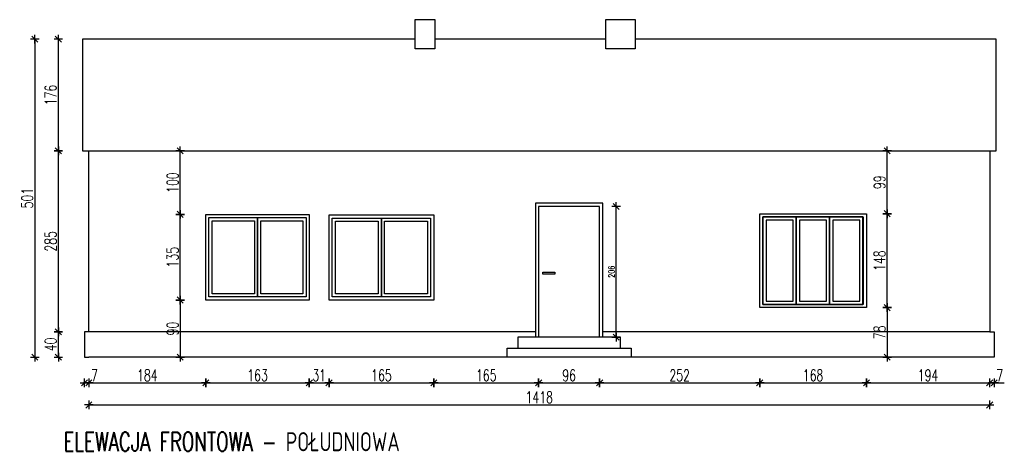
# Model space of a CAD drawing. Extents: x 6414462 to 7495468, y 5756825 to 5824657.
# Tile 51 of 54: x 6508215 to 6509765, y 5811320 to 5812004. Entities that reach past the tile are written whole.
import ezdxf

# ---------------------------------------------------------------- set-up
doc = ezdxf.new("R2010")
doc.units = 0
doc.styles.add('dwg_wymiary 50', font='romans.shx', dxfattribs={"width": 0.7, "height": 9})
doc.styles.add('JACEK_07', font='SIMPLEX.SHX', dxfattribs={"width": 0.7})
doc.dimstyles.new('1-50', dxfattribs={"dimtxt": 9, "dimasz": 0.8, "dimexe": 1.25, "dimexo": 0.625, "dimgap": 3, "dimtad": 1, "dimdec": 0, "dimrnd": 0.5, "dimtxsty": 'dwg_wymiary 50', "dimblk": 'dwg_dimtick', "dimcen": 8, "dimse1": 1, "dimse2": 1, "dimclrd": 7, "dimclrt": 7, "dimadec": 0, "dimazin": 0, "dimtfac": 1, "dimtdec": 0, "dimtmove": 0, "dimatfit": 3, "dimldrblk": 'DOT', "dimfxl": 1.25, "dimarcsym": 0})
doc.dimstyles.new('Kopia 1-50', dxfattribs={"dimtxt": 18, "dimasz": 0.8, "dimexe": 1.25, "dimexo": 0.625, "dimgap": 3, "dimtad": 1, "dimdec": 0, "dimrnd": 0.5, "dimtxsty": 'JACEK_07', "dimblk": 'dwg_dimtick', "dimcen": 8, "dimse1": 1, "dimse2": 1, "dimclrd": 7, "dimclrt": 7, "dimadec": 0, "dimazin": 0, "dimtfac": 1, "dimtdec": 0, "dimtmove": 0, "dimatfit": 3, "dimldrblk": 'DOT', "dimfxl": 1.25, "dimarcsym": 0})

# ---------------------------------------------------------------- blocks, each defined once
blk = doc.blocks.new('dwg_dimtick')
for p, q in [((-8.5, 0), (8.5, 0)), ((-6, -6), (6, 6)), ((0, -8.5), (0, 8.5))]:
    blk.add_line(p, q)
blk = doc.blocks.new('*D149')
at = {"color": 7, "lineweight": -2, "transparency": 16777216}
blk.add_line((6508275.7, 5811473.4), (6508275.7, 5811511.8), dxfattribs=at)
at = {"layer": 'Defpoints', "color": 0, "transparency": 16777216}
for p in [(6508275.7, 5811512.6), (6508320.3, 5811512.6), (6508316.8, 5811472.6)]:
    blk.add_point(p, dxfattribs=at)
at = {"color": 7, "lineweight": -2, "transparency": 16777216, "xscale": 0.8, "yscale": 0.8, "zscale": 0.8}
for p, rotation in [((6508275.7, 5811512.6), 90), ((6508275.7, 5811472.6), 270)]:
    blk.add_blockref('dwg_dimtick', p, dxfattribs=dict(at, rotation=rotation))
at = {"color": 7, "transparency": 16777216, "insert": (6508263.7, 5811492.6), "char_height": 18, "attachment_point": 5, "rotation": 90, "style": 'JACEK_07'}
blk.add_mtext('40', dxfattribs=at)
blk = doc.blocks.new('_Dot')
at = {"color": 0, "linetype": 'ByBlock', "lineweight": -2}
blk.add_line((-0.5, 0), (-1, 0), dxfattribs=at)
at = {"color": 0, "linetype": 'ByBlock', "const_width": 0.5}
blk.add_lwpolyline([(-0.25, 0, 1), (0.25, 0, 1)], format="xyb", close=True, dxfattribs=at)
blk = doc.blocks.new('*D150')
at = {"color": 7, "lineweight": -2, "transparency": 16777216}
blk.add_line((6508275.7, 5811513.4), (6508275.7, 5811796.8), dxfattribs=at)
at = {"layer": 'Defpoints', "color": 0, "transparency": 16777216}
for p in [(6508275.7, 5811797.6), (6508313.8, 5811797.6), (6508320.3, 5811512.6)]:
    blk.add_point(p, dxfattribs=at)
at = {"color": 7, "lineweight": -2, "transparency": 16777216, "xscale": 0.8, "yscale": 0.8, "zscale": 0.8}
for p, rotation in [((6508275.7, 5811797.6), 90), ((6508275.7, 5811512.6), 270)]:
    blk.add_blockref('dwg_dimtick', p, dxfattribs=dict(at, rotation=rotation))
at = {"color": 7, "transparency": 16777216, "insert": (6508263.7, 5811655.1), "char_height": 18, "attachment_point": 5, "rotation": 90, "style": 'JACEK_07'}
blk.add_mtext('285', dxfattribs=at)
blk = doc.blocks.new('*D151')
at = {"color": 7, "lineweight": -2, "transparency": 16777216}
blk.add_line((6508275.7, 5811798.4), (6508275.7, 5811972.8), dxfattribs=at)
at = {"layer": 'Defpoints', "color": 0, "transparency": 16777216}
for p in [(6508275.7, 5811973.6), (6508313.8, 5811973.6), (6508313.8, 5811797.6)]:
    blk.add_point(p, dxfattribs=at)
at = {"color": 7, "lineweight": -2, "transparency": 16777216, "xscale": 0.8, "yscale": 0.8, "zscale": 0.8}
for p, rotation in [((6508275.7, 5811973.6), 90), ((6508275.7, 5811797.6), 270)]:
    blk.add_blockref('dwg_dimtick', p, dxfattribs=dict(at, rotation=rotation))
at = {"color": 7, "transparency": 16777216, "insert": (6508263.7, 5811885.6), "char_height": 18, "attachment_point": 5, "rotation": 90, "style": 'JACEK_07'}
blk.add_mtext('176', dxfattribs=at)
blk = doc.blocks.new('*D152')
at = {"color": 7, "lineweight": -2, "transparency": 16777216}
blk.add_line((6508238.7, 5811972.8), (6508238.7, 5811473.4), dxfattribs=at)
at = {"layer": 'Defpoints', "color": 0, "transparency": 16777216}
for p in [(6508313.8, 5811973.6), (6508238.7, 5811472.6), (6508323.8, 5811472.6)]:
    blk.add_point(p, dxfattribs=at)
at = {"color": 7, "lineweight": -2, "transparency": 16777216, "xscale": 0.8, "yscale": 0.8, "zscale": 0.8}
for p, rotation in [((6508238.7, 5811973.6), 90), ((6508238.7, 5811472.6), 270)]:
    blk.add_blockref('dwg_dimtick', p, dxfattribs=dict(at, rotation=rotation))
at = {"color": 7, "transparency": 16777216, "insert": (6508226.7, 5811723.1), "char_height": 18, "attachment_point": 5, "rotation": 90, "style": 'JACEK_07'}
blk.add_mtext('501', dxfattribs=at)
blk = doc.blocks.new('*D135')
at = {"color": 7, "lineweight": -2, "transparency": 16777216}
for p, q in [((6508316, 5811432), (6508315.2, 5811432)), ((6508316.8, 5811432), (6508323.8, 5811432)), ((6508324.6, 5811432), (6508339.8, 5811432))]:
    blk.add_line(p, q, dxfattribs=at)
at = {"layer": 'Defpoints', "color": 0, "transparency": 16777216}
for p in [(6508323.8, 5811495.1), (6508316.8, 5811455.1), (6508323.8, 5811432)]:
    blk.add_point(p, dxfattribs=at)
at = {"color": 7, "lineweight": -2, "transparency": 16777216, "xscale": 0.8, "yscale": 0.8, "zscale": 0.8}
blk.add_blockref('dwg_dimtick', (6508316.8, 5811432), dxfattribs=at)
at = {"color": 7, "lineweight": -2, "transparency": 16777216, "xscale": 0.8, "yscale": 0.8, "zscale": 0.8, "rotation": 180}
blk.add_blockref('dwg_dimtick', (6508323.8, 5811432), dxfattribs=at)
at = {"color": 7, "transparency": 16777216, "insert": (6508332.6, 5811444), "char_height": 18, "attachment_point": 5, "style": 'JACEK_07'}
blk.add_mtext('7', dxfattribs=at)
blk = doc.blocks.new('*D136')
at = {"color": 7, "lineweight": -2, "transparency": 16777216}
blk.add_line((6508324.6, 5811432), (6508507, 5811432), dxfattribs=at)
at = {"layer": 'Defpoints', "color": 0, "transparency": 16777216}
for p in [(6508507.8, 5811545.1), (6508323.8, 5811495.1), (6508507.8, 5811432)]:
    blk.add_point(p, dxfattribs=at)
at = {"color": 7, "lineweight": -2, "transparency": 16777216, "xscale": 0.8, "yscale": 0.8, "zscale": 0.8, "rotation": 180}
blk.add_blockref('dwg_dimtick', (6508323.8, 5811432), dxfattribs=at)
at = {"color": 7, "lineweight": -2, "transparency": 16777216, "xscale": 0.8, "yscale": 0.8, "zscale": 0.8}
blk.add_blockref('dwg_dimtick', (6508507.8, 5811432), dxfattribs=at)
at = {"color": 7, "transparency": 16777216, "insert": (6508415.8, 5811444), "char_height": 18, "attachment_point": 5, "style": 'JACEK_07'}
blk.add_mtext('184', dxfattribs=at)
blk = doc.blocks.new('*D137')
at = {"color": 7, "lineweight": -2, "transparency": 16777216}
blk.add_line((6508508.6, 5811432), (6508670, 5811432), dxfattribs=at)
at = {"layer": 'Defpoints', "color": 0, "transparency": 16777216}
for p in [(6508507.8, 5811545.1), (6508670.8, 5811545.1), (6508670.8, 5811432)]:
    blk.add_point(p, dxfattribs=at)
at = {"color": 7, "lineweight": -2, "transparency": 16777216, "xscale": 0.8, "yscale": 0.8, "zscale": 0.8, "rotation": 180}
blk.add_blockref('dwg_dimtick', (6508507.8, 5811432), dxfattribs=at)
at = {"color": 7, "lineweight": -2, "transparency": 16777216, "xscale": 0.8, "yscale": 0.8, "zscale": 0.8}
blk.add_blockref('dwg_dimtick', (6508670.8, 5811432), dxfattribs=at)
at = {"color": 7, "transparency": 16777216, "insert": (6508589.3, 5811444), "char_height": 18, "attachment_point": 5, "style": 'JACEK_07'}
blk.add_mtext('163', dxfattribs=at)
blk = doc.blocks.new('*D138')
at = {"color": 7, "lineweight": -2, "transparency": 16777216}
blk.add_line((6508671.6, 5811432), (6508701, 5811432), dxfattribs=at)
at = {"layer": 'Defpoints', "color": 0, "transparency": 16777216}
for p in [(6508670.8, 5811545.1), (6508701.8, 5811545.1), (6508701.8, 5811432)]:
    blk.add_point(p, dxfattribs=at)
at = {"color": 7, "lineweight": -2, "transparency": 16777216, "xscale": 0.8, "yscale": 0.8, "zscale": 0.8, "rotation": 180}
blk.add_blockref('dwg_dimtick', (6508670.8, 5811432), dxfattribs=at)
at = {"color": 7, "lineweight": -2, "transparency": 16777216, "xscale": 0.8, "yscale": 0.8, "zscale": 0.8}
blk.add_blockref('dwg_dimtick', (6508701.8, 5811432), dxfattribs=at)
at = {"color": 7, "transparency": 16777216, "insert": (6508686.3, 5811444), "char_height": 18, "attachment_point": 5, "style": 'JACEK_07'}
blk.add_mtext('31', dxfattribs=at)
blk = doc.blocks.new('*D139')
at = {"color": 7, "lineweight": -2, "transparency": 16777216}
blk.add_line((6508702.6, 5811432), (6508866, 5811432), dxfattribs=at)
at = {"layer": 'Defpoints', "color": 0, "transparency": 16777216}
for p in [(6508701.8, 5811545.1), (6508866.8, 5811545.1), (6508866.8, 5811432)]:
    blk.add_point(p, dxfattribs=at)
at = {"color": 7, "lineweight": -2, "transparency": 16777216, "xscale": 0.8, "yscale": 0.8, "zscale": 0.8, "rotation": 180}
blk.add_blockref('dwg_dimtick', (6508701.8, 5811432), dxfattribs=at)
at = {"color": 7, "lineweight": -2, "transparency": 16777216, "xscale": 0.8, "yscale": 0.8, "zscale": 0.8}
blk.add_blockref('dwg_dimtick', (6508866.8, 5811432), dxfattribs=at)
at = {"color": 7, "transparency": 16777216, "insert": (6508784.3, 5811444), "char_height": 18, "attachment_point": 5, "style": 'JACEK_07'}
blk.add_mtext('165', dxfattribs=at)
blk = doc.blocks.new('*D140')
at = {"color": 7, "lineweight": -2, "transparency": 16777216}
blk.add_line((6508867.6, 5811432), (6509031, 5811432), dxfattribs=at)
at = {"layer": 'Defpoints', "color": 0, "transparency": 16777216}
for p in [(6508866.8, 5811545.1), (6509031.8, 5811486.6), (6509031.8, 5811432)]:
    blk.add_point(p, dxfattribs=at)
at = {"color": 7, "lineweight": -2, "transparency": 16777216, "xscale": 0.8, "yscale": 0.8, "zscale": 0.8, "rotation": 180}
blk.add_blockref('dwg_dimtick', (6508866.8, 5811432), dxfattribs=at)
at = {"color": 7, "lineweight": -2, "transparency": 16777216, "xscale": 0.8, "yscale": 0.8, "zscale": 0.8}
blk.add_blockref('dwg_dimtick', (6509031.8, 5811432), dxfattribs=at)
at = {"color": 7, "transparency": 16777216, "insert": (6508949.3, 5811444), "char_height": 18, "attachment_point": 5, "style": 'JACEK_07'}
blk.add_mtext('165', dxfattribs=at)
blk = doc.blocks.new('*D141')
at = {"color": 7, "lineweight": -2, "transparency": 16777216}
blk.add_line((6509032.6, 5811432), (6509127, 5811432), dxfattribs=at)
at = {"layer": 'Defpoints', "color": 0, "transparency": 16777216}
for p in [(6509031.8, 5811486.6), (6509127.8, 5811486.6), (6509127.8, 5811432)]:
    blk.add_point(p, dxfattribs=at)
at = {"color": 7, "lineweight": -2, "transparency": 16777216, "xscale": 0.8, "yscale": 0.8, "zscale": 0.8, "rotation": 180}
blk.add_blockref('dwg_dimtick', (6509031.8, 5811432), dxfattribs=at)
at = {"color": 7, "lineweight": -2, "transparency": 16777216, "xscale": 0.8, "yscale": 0.8, "zscale": 0.8}
blk.add_blockref('dwg_dimtick', (6509127.8, 5811432), dxfattribs=at)
at = {"color": 7, "transparency": 16777216, "insert": (6509079.8, 5811444), "char_height": 18, "attachment_point": 5, "style": 'JACEK_07'}
blk.add_mtext('96', dxfattribs=at)
blk = doc.blocks.new('*D142')
at = {"color": 7, "lineweight": -2, "transparency": 16777216}
blk.add_line((6509128.6, 5811432), (6509379, 5811432), dxfattribs=at)
at = {"layer": 'Defpoints', "color": 0, "transparency": 16777216}
for p in [(6509379.8, 5811533.1), (6509127.8, 5811486.6), (6509379.8, 5811432)]:
    blk.add_point(p, dxfattribs=at)
at = {"color": 7, "lineweight": -2, "transparency": 16777216, "xscale": 0.8, "yscale": 0.8, "zscale": 0.8, "rotation": 180}
blk.add_blockref('dwg_dimtick', (6509127.8, 5811432), dxfattribs=at)
at = {"color": 7, "lineweight": -2, "transparency": 16777216, "xscale": 0.8, "yscale": 0.8, "zscale": 0.8}
blk.add_blockref('dwg_dimtick', (6509379.8, 5811432), dxfattribs=at)
at = {"color": 7, "transparency": 16777216, "insert": (6509253.8, 5811444), "char_height": 18, "attachment_point": 5, "style": 'JACEK_07'}
blk.add_mtext('252', dxfattribs=at)
blk = doc.blocks.new('*D143')
at = {"color": 7, "lineweight": -2, "transparency": 16777216}
blk.add_line((6509380.6, 5811432), (6509547, 5811432), dxfattribs=at)
at = {"layer": 'Defpoints', "color": 0, "transparency": 16777216}
for p in [(6509379.8, 5811533.1), (6509547.8, 5811533.1), (6509547.8, 5811432)]:
    blk.add_point(p, dxfattribs=at)
at = {"color": 7, "lineweight": -2, "transparency": 16777216, "xscale": 0.8, "yscale": 0.8, "zscale": 0.8, "rotation": 180}
blk.add_blockref('dwg_dimtick', (6509379.8, 5811432), dxfattribs=at)
at = {"color": 7, "lineweight": -2, "transparency": 16777216, "xscale": 0.8, "yscale": 0.8, "zscale": 0.8}
blk.add_blockref('dwg_dimtick', (6509547.8, 5811432), dxfattribs=at)
at = {"color": 7, "transparency": 16777216, "insert": (6509463.8, 5811444), "char_height": 18, "attachment_point": 5, "style": 'JACEK_07'}
blk.add_mtext('168', dxfattribs=at)
blk = doc.blocks.new('*D144')
at = {"color": 7, "lineweight": -2, "transparency": 16777216}
blk.add_line((6509548.6, 5811432), (6509741, 5811432), dxfattribs=at)
at = {"layer": 'Defpoints', "color": 0, "transparency": 16777216}
for p in [(6509547.8, 5811533.1), (6509741.8, 5811495.1), (6509741.8, 5811432)]:
    blk.add_point(p, dxfattribs=at)
at = {"color": 7, "lineweight": -2, "transparency": 16777216, "xscale": 0.8, "yscale": 0.8, "zscale": 0.8, "rotation": 180}
blk.add_blockref('dwg_dimtick', (6509547.8, 5811432), dxfattribs=at)
at = {"color": 7, "lineweight": -2, "transparency": 16777216, "xscale": 0.8, "yscale": 0.8, "zscale": 0.8}
blk.add_blockref('dwg_dimtick', (6509741.8, 5811432), dxfattribs=at)
at = {"color": 7, "transparency": 16777216, "insert": (6509644.8, 5811444), "char_height": 18, "attachment_point": 5, "style": 'JACEK_07'}
blk.add_mtext('194', dxfattribs=at)
blk = doc.blocks.new('*D145')
at = {"color": 7, "lineweight": -2, "transparency": 16777216}
for p, q in [((6509741, 5811432), (6509740.2, 5811432)), ((6509741.8, 5811432), (6509748.8, 5811432)), ((6509749.6, 5811432), (6509764.8, 5811432))]:
    blk.add_line(p, q, dxfattribs=at)
at = {"layer": 'Defpoints', "color": 0, "transparency": 16777216}
for p in [(6509741.8, 5811495.1), (6509748.8, 5811495.1), (6509748.8, 5811432)]:
    blk.add_point(p, dxfattribs=at)
at = {"color": 7, "lineweight": -2, "transparency": 16777216, "xscale": 0.8, "yscale": 0.8, "zscale": 0.8}
blk.add_blockref('dwg_dimtick', (6509741.8, 5811432), dxfattribs=at)
at = {"color": 7, "lineweight": -2, "transparency": 16777216, "xscale": 0.8, "yscale": 0.8, "zscale": 0.8, "rotation": 180}
blk.add_blockref('dwg_dimtick', (6509748.8, 5811432), dxfattribs=at)
at = {"color": 7, "transparency": 16777216, "insert": (6509757.6, 5811444), "char_height": 18, "attachment_point": 5, "style": 'JACEK_07'}
blk.add_mtext('7', dxfattribs=at)
blk = doc.blocks.new('*D146')
at = {"color": 7, "lineweight": -2, "transparency": 16777216}
blk.add_line((6508324.6, 5811397.3), (6509741, 5811397.3), dxfattribs=at)
at = {"layer": 'Defpoints', "color": 0, "transparency": 16777216}
for p in [(6508323.8, 5811495.1), (6509741.8, 5811495.1), (6509741.8, 5811397.3)]:
    blk.add_point(p, dxfattribs=at)
at = {"color": 7, "lineweight": -2, "transparency": 16777216, "xscale": 0.8, "yscale": 0.8, "zscale": 0.8, "rotation": 180}
blk.add_blockref('dwg_dimtick', (6508323.8, 5811397.3), dxfattribs=at)
at = {"color": 7, "lineweight": -2, "transparency": 16777216, "xscale": 0.8, "yscale": 0.8, "zscale": 0.8}
blk.add_blockref('dwg_dimtick', (6509741.8, 5811397.3), dxfattribs=at)
at = {"color": 7, "transparency": 16777216, "insert": (6509032.8, 5811409.3), "char_height": 18, "attachment_point": 5, "style": 'JACEK_07'}
blk.add_mtext('1418', dxfattribs=at)
blk = doc.blocks.new('*D153')
at = {"color": 7, "lineweight": -2, "transparency": 16777216}
blk.add_line((6508467.6, 5811561.8), (6508467.6, 5811473.4), dxfattribs=at)
at = {"layer": 'Defpoints', "color": 0, "transparency": 16777216}
for p in [(6508507.8, 5811562.6), (6508323.8, 5811472.6), (6508467.6, 5811472.6)]:
    blk.add_point(p, dxfattribs=at)
at = {"color": 7, "lineweight": -2, "transparency": 16777216, "xscale": 0.8, "yscale": 0.8, "zscale": 0.8}
for p, rotation in [((6508467.6, 5811562.6), 90), ((6508467.6, 5811472.6), 270)]:
    blk.add_blockref('dwg_dimtick', p, dxfattribs=dict(at, rotation=rotation))
at = {"color": 7, "transparency": 16777216, "insert": (6508455.6, 5811517.6), "char_height": 18, "attachment_point": 5, "rotation": 90, "style": 'JACEK_07'}
blk.add_mtext('90', dxfattribs=at)
blk = doc.blocks.new('*D154')
at = {"color": 7, "lineweight": -2, "transparency": 16777216}
blk.add_line((6508467.6, 5811563.4), (6508467.6, 5811696.8), dxfattribs=at)
at = {"layer": 'Defpoints', "color": 0, "transparency": 16777216}
for p in [(6508467.6, 5811697.6), (6508507.8, 5811697.6), (6508507.8, 5811562.6)]:
    blk.add_point(p, dxfattribs=at)
at = {"color": 7, "lineweight": -2, "transparency": 16777216, "xscale": 0.8, "yscale": 0.8, "zscale": 0.8}
for p, rotation in [((6508467.6, 5811697.6), 90), ((6508467.6, 5811562.6), 270)]:
    blk.add_blockref('dwg_dimtick', p, dxfattribs=dict(at, rotation=rotation))
at = {"color": 7, "transparency": 16777216, "insert": (6508455.6, 5811630.1), "char_height": 18, "attachment_point": 5, "rotation": 90, "style": 'JACEK_07'}
blk.add_mtext('135', dxfattribs=at)
blk = doc.blocks.new('*D155')
at = {"color": 7, "lineweight": -2, "transparency": 16777216}
blk.add_line((6508467.6, 5811698.4), (6508467.6, 5811796.8), dxfattribs=at)
at = {"layer": 'Defpoints', "color": 0, "transparency": 16777216}
for p in [(6508323.8, 5811797.6), (6508467.6, 5811797.6), (6508507.8, 5811697.6)]:
    blk.add_point(p, dxfattribs=at)
at = {"color": 7, "lineweight": -2, "transparency": 16777216, "xscale": 0.8, "yscale": 0.8, "zscale": 0.8}
for p, rotation in [((6508467.6, 5811797.6), 90), ((6508467.6, 5811697.6), 270)]:
    blk.add_blockref('dwg_dimtick', p, dxfattribs=dict(at, rotation=rotation))
at = {"color": 7, "transparency": 16777216, "insert": (6508455.6, 5811747.6), "char_height": 18, "attachment_point": 5, "rotation": 90, "style": 'JACEK_07'}
blk.add_mtext('100', dxfattribs=at)
blk = doc.blocks.new('*D156')
at = {"color": 7, "lineweight": -2, "transparency": 16777216}
blk.add_line((6509154, 5811504.9), (6509154, 5811709.3), dxfattribs=at)
at = {"layer": 'Defpoints', "color": 0, "transparency": 16777216}
for p in [(6509127.8, 5811710.1), (6509154, 5811710.1), (6509132.8, 5811504.1)]:
    blk.add_point(p, dxfattribs=at)
at = {"color": 7, "lineweight": -2, "transparency": 16777216, "xscale": 0.8, "yscale": 0.8, "zscale": 0.8}
for p, rotation in [((6509154, 5811710.1), 90), ((6509154, 5811504.1), 270)]:
    blk.add_blockref('dwg_dimtick', p, dxfattribs=dict(at, rotation=rotation))
at = {"color": 7, "transparency": 16777216, "insert": (6509146.5, 5811607.1), "char_height": 9, "attachment_point": 5, "rotation": 90, "style": 'dwg_wymiary 50'}
blk.add_mtext('206', dxfattribs=at)
blk = doc.blocks.new('*D157')
at = {"color": 7, "lineweight": -2, "transparency": 16777216}
blk.add_line((6509580.5, 5811549.8), (6509580.5, 5811473.4), dxfattribs=at)
at = {"layer": 'Defpoints', "color": 0, "transparency": 16777216}
for p in [(6509547.8, 5811550.6), (6509580.5, 5811472.6), (6509741.8, 5811472.6)]:
    blk.add_point(p, dxfattribs=at)
at = {"color": 7, "lineweight": -2, "transparency": 16777216, "xscale": 0.8, "yscale": 0.8, "zscale": 0.8}
for p, rotation in [((6509580.5, 5811550.6), 90), ((6509580.5, 5811472.6), 270)]:
    blk.add_blockref('dwg_dimtick', p, dxfattribs=dict(at, rotation=rotation))
at = {"color": 7, "transparency": 16777216, "insert": (6509568.5, 5811511.6), "char_height": 18, "attachment_point": 5, "rotation": 90, "style": 'JACEK_07'}
blk.add_mtext('78', dxfattribs=at)
blk = doc.blocks.new('*D158')
at = {"color": 7, "lineweight": -2, "transparency": 16777216}
blk.add_line((6509580.5, 5811551.4), (6509580.5, 5811697.8), dxfattribs=at)
at = {"layer": 'Defpoints', "color": 0, "transparency": 16777216}
for p in [(6509547.8, 5811698.6), (6509580.5, 5811698.6), (6509547.8, 5811550.6)]:
    blk.add_point(p, dxfattribs=at)
at = {"color": 7, "lineweight": -2, "transparency": 16777216, "xscale": 0.8, "yscale": 0.8, "zscale": 0.8}
for p, rotation in [((6509580.5, 5811698.6), 90), ((6509580.5, 5811550.6), 270)]:
    blk.add_blockref('dwg_dimtick', p, dxfattribs=dict(at, rotation=rotation))
at = {"color": 7, "transparency": 16777216, "insert": (6509568.5, 5811624.6), "char_height": 18, "attachment_point": 5, "rotation": 90, "style": 'JACEK_07'}
blk.add_mtext('148', dxfattribs=at)
blk = doc.blocks.new('*D159')
at = {"color": 7, "lineweight": -2, "transparency": 16777216}
blk.add_line((6509580.5, 5811699.4), (6509580.5, 5811796.8), dxfattribs=at)
at = {"layer": 'Defpoints', "color": 0, "transparency": 16777216}
for p in [(6509580.5, 5811797.6), (6509741.8, 5811797.6), (6509547.8, 5811698.6)]:
    blk.add_point(p, dxfattribs=at)
at = {"color": 7, "lineweight": -2, "transparency": 16777216, "xscale": 0.8, "yscale": 0.8, "zscale": 0.8}
for p, rotation in [((6509580.5, 5811797.6), 90), ((6509580.5, 5811698.6), 270)]:
    blk.add_blockref('dwg_dimtick', p, dxfattribs=dict(at, rotation=rotation))
at = {"color": 7, "transparency": 16777216, "insert": (6509568.5, 5811748.1), "char_height": 18, "attachment_point": 5, "rotation": 90, "style": 'JACEK_07'}
blk.add_mtext('99', dxfattribs=at)

msp = doc.modelspace()

# ---------------------------------------------------------------- linework, layer by layer
for points in [[(6508868.3, 5811958.2), (6508837.4, 5811958.2), (6508837.4, 5812004.3), (6508868.3, 5812004.3)], [(6509183.9, 5811958.2), (6509137.8, 5811958.2), (6509137.8, 5812004.3), (6509183.9, 5812004.3)], [(6508507.8, 5811697.6), (6508670.8, 5811697.6), (6508670.8, 5811562.6), (6508507.8, 5811562.6)], [(6508701.8, 5811696.6), (6508866.8, 5811696.6), (6508866.8, 5811562.6), (6508701.8, 5811562.6)], [(6509379.8, 5811698.6), (6509547.8, 5811698.6), (6509547.8, 5811550.6), (6509379.8, 5811550.6)], [(6508512.8, 5811692.6), (6508665.8, 5811692.6), (6508665.8, 5811567.6), (6508512.8, 5811567.6)], [(6508512.8, 5811692.6), (6508589.3, 5811692.6), (6508589.3, 5811567.6), (6508512.8, 5811567.6)], [(6508517.8, 5811687.6), (6508584.3, 5811687.6), (6508584.3, 5811572.6), (6508517.8, 5811572.6)], [(6508589.3, 5811692.6), (6508665.8, 5811692.6), (6508665.8, 5811567.6), (6508589.3, 5811567.6)], [(6508594.3, 5811687.6), (6508660.8, 5811687.6), (6508660.8, 5811572.6), (6508594.3, 5811572.6)], [(6508706.8, 5811691.6), (6508861.8, 5811691.6), (6508861.8, 5811567.6), (6508706.8, 5811567.6)], [(6508706.8, 5811691.6), (6508784.3, 5811691.6), (6508784.3, 5811567.6), (6508706.8, 5811567.6)], [(6508711.8, 5811686.6), (6508779.3, 5811686.6), (6508779.3, 5811572.6), (6508711.8, 5811572.6)], [(6508784.3, 5811691.6), (6508861.8, 5811691.6), (6508861.8, 5811567.6), (6508784.3, 5811567.6)], [(6508789.3, 5811686.6), (6508856.8, 5811686.6), (6508856.8, 5811572.6), (6508789.3, 5811572.6)], [(6509384.8, 5811693.6), (6509542.8, 5811693.6), (6509542.8, 5811555.6), (6509384.8, 5811555.6)], [(6509384.8, 5811555.6), (6509437.3, 5811555.6), (6509437.3, 5811693.6), (6509384.8, 5811693.6)], [(6509389.8, 5811560.6), (6509432.3, 5811560.6), (6509432.3, 5811688.6), (6509389.8, 5811688.6)], [(6509437.3, 5811555.6), (6509489.8, 5811555.6), (6509489.8, 5811693.6), (6509437.3, 5811693.6)], [(6509442.3, 5811560.6), (6509484.8, 5811560.6), (6509484.8, 5811688.6), (6509442.3, 5811688.6)], [(6509489.8, 5811555.6), (6509542.3, 5811555.6), (6509542.3, 5811693.6), (6509489.8, 5811693.6)], [(6509494.8, 5811560.6), (6509537.3, 5811560.6), (6509537.3, 5811688.6), (6509494.8, 5811688.6)], [(6509038.2, 5811606.6), (6509057.5, 5811606.6), (6509057.5, 5811603.2), (6509038.2, 5811603.2)], [(6509177.2, 5811472.6), (6508982.4, 5811472.6), (6508982.4, 5811486.6), (6509177.2, 5811486.6)]]:
    msp.add_lwpolyline(points, close=True)
for points in [[(6508837.4, 5811973.6), (6508313.8, 5811973.6), (6508313.8, 5811797.6), (6509751.8, 5811797.6), (6509751.8, 5811973.6), (6509183.9, 5811973.6)], [(6509137.8, 5811973.6), (6508868.3, 5811973.6)], [(6508323.8, 5811512.6), (6508323.8, 5811797.6), (6509741.8, 5811797.6), (6509741.8, 5811512.6)], [(6509132.8, 5811504.1), (6509132.8, 5811715.1), (6509026.8, 5811715.1), (6509026.8, 5811504.1)], [(6509127.8, 5811504.1), (6509127.8, 5811710.1), (6509031.8, 5811710.1), (6509031.8, 5811504.1)], [(6508323.8, 5811512.6), (6508316.8, 5811512.6), (6508316.8, 5811472.6), (6508323.8, 5811472.6)], [(6509026.8, 5811512.6), (6508323.8, 5811512.6)], [(6509741.8, 5811512.6), (6509132.8, 5811512.6)], [(6509741.8, 5811512.6), (6509748.8, 5811512.6), (6509748.8, 5811472.6), (6509741.8, 5811472.6)], [(6509160.5, 5811486.6), (6509160.5, 5811504.1), (6508999.2, 5811504.1), (6508999.2, 5811486.6), (6509160.5, 5811486.6)], [(6509741.8, 5811472.6), (6508323.8, 5811472.6)]]:
    msp.add_lwpolyline(points)

# ---------------------------------------------------------------- texts
at = {"insert": (6508283.7, 5811354.4), "char_height": 30, "attachment_point": 1, "style": 'dwg_wymiary 50'}
msp.add_mtext_dynamic_manual_height_columns('ELEWACJA FRONTOWA - POŁUDNIOWA', width=757.992, gutter_width=45, heights=[0], dxfattribs=at)

# ---------------------------------------------------------------- dimensions: what is measured, and where the dimension line sits
for base, p1, p2, picture, middle in [((6508238.7, 5811472.6), (6508313.8, 5811973.6), (6508323.8, 5811472.6), '*D152', (6508226.7, 5811723.1)), ((6508275.7, 5811973.6), (6508313.8, 5811797.6), (6508313.8, 5811973.6), '*D151', (6508263.7, 5811885.6)), ((6508275.7, 5811797.6), (6508320.3, 5811512.6), (6508313.8, 5811797.6), '*D150', (6508263.7, 5811655.1)), ((6508467.6, 5811797.6), (6508507.8, 5811697.6), (6508323.8, 5811797.6), '*D155', (6508455.6, 5811747.6)), ((6509580.5, 5811797.6), (6509547.8, 5811698.6), (6509741.8, 5811797.6), '*D159', (6509568.5, 5811748.1)), ((6508467.6, 5811697.6), (6508507.8, 5811562.6), (6508507.8, 5811697.6), '*D154', (6508455.6, 5811630.1)), ((6509580.5, 5811698.6), (6509547.8, 5811550.6), (6509547.8, 5811698.6), '*D158', (6509568.5, 5811624.6)), ((6508467.6, 5811472.6), (6508507.8, 5811562.6), (6508323.8, 5811472.6), '*D153', (6508455.6, 5811517.6)), ((6509580.5, 5811472.6), (6509547.8, 5811550.6), (6509741.8, 5811472.6), '*D157', (6509568.5, 5811511.6)), ((6508275.7, 5811512.6), (6508316.8, 5811472.6), (6508320.3, 5811512.6), '*D149', (6508263.7, 5811492.6))]:
    dim = msp.add_linear_dim(base=base, p1=p1, p2=p2, angle=90, dimstyle='Kopia 1-50')
    dim.commit()
    dim.dimension.update_dxf_attribs({"geometry": picture, "text_midpoint": middle})
dim = msp.add_linear_dim(base=(6509154, 5811710.1), p1=(6509132.8, 5811504.1), p2=(6509127.8, 5811710.1), angle=90, dimstyle='1-50', override={"dimtxt": 18})
dim.commit()
dim.dimension.update_dxf_attribs({"geometry": '*D156', "text_midpoint": (6509146.5, 5811607.1)})
for base, p1, p2, picture, middle in [((6508507.8, 5811432), (6508323.8, 5811495.1), (6508507.8, 5811545.1), '*D136', (6508415.8, 5811444)), ((6508670.8, 5811432), (6508507.8, 5811545.1), (6508670.8, 5811545.1), '*D137', (6508589.3, 5811444)), ((6508701.8, 5811432), (6508670.8, 5811545.1), (6508701.8, 5811545.1), '*D138', (6508686.3, 5811444)), ((6508866.8, 5811432), (6508701.8, 5811545.1), (6508866.8, 5811545.1), '*D139', (6508784.3, 5811444)), ((6509031.8, 5811432), (6508866.8, 5811545.1), (6509031.8, 5811486.6), '*D140', (6508949.3, 5811444)), ((6509379.8, 5811432), (6509127.8, 5811486.6), (6509379.8, 5811533.1), '*D142', (6509253.8, 5811444)), ((6509547.8, 5811432), (6509379.8, 5811533.1), (6509547.8, 5811533.1), '*D143', (6509463.8, 5811444)), ((6509741.8, 5811432), (6509547.8, 5811533.1), (6509741.8, 5811495.1), '*D144', (6509644.8, 5811444)), ((6508323.8, 5811432), (6508316.8, 5811455.1), (6508323.8, 5811495.1), '*D135', (6508332.6, 5811444)), ((6509741.8, 5811397.3), (6508323.8, 5811495.1), (6509741.8, 5811495.1), '*D146', (6509032.8, 5811409.3)), ((6509748.8, 5811432), (6509741.8, 5811495.1), (6509748.8, 5811495.1), '*D145', (6509757.6, 5811444)), ((6509127.8, 5811432), (6509031.8, 5811486.6), (6509127.8, 5811486.6), '*D141', (6509079.8, 5811444))]:
    dim = msp.add_linear_dim(base=base, p1=p1, p2=p2, dimstyle='Kopia 1-50')
    dim.commit()
    dim.dimension.update_dxf_attribs({"geometry": picture, "text_midpoint": middle})

doc.saveas('drawing.dxf')
